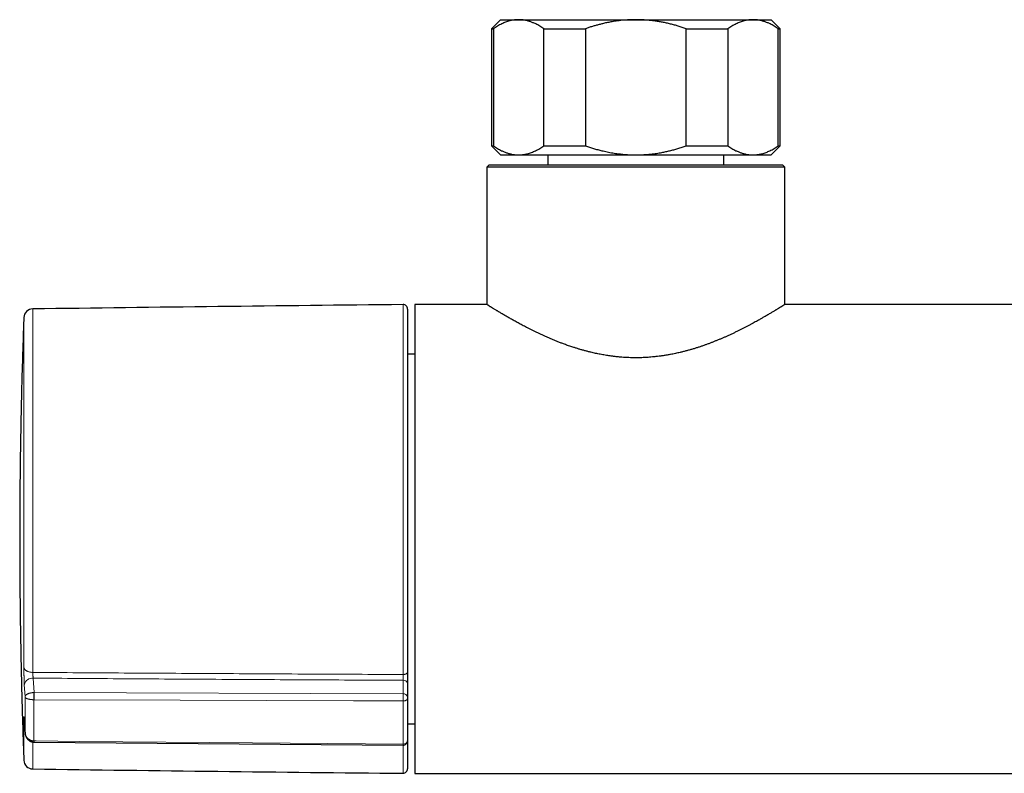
# Model space of a CAD drawing. Header units: millimetres. Extents: x 8 to 835, y 12 to 422.
# Tile 1 of 25: x 281 to 390, y 107 to 190. Entities that reach past the tile are written whole.
import ezdxf

# ---------------------------------------------------------------- set-up
doc = ezdxf.new("R2010")
doc.units = ezdxf.units.MM

msp = doc.modelspace()

# ---------------------------------------------------------------- linework, layer by layer
at = {"color": 7, "linetype": 'Continuous', "lineweight": 30}
for p, q in [((334.4, 190.46), (333.4, 189.46)), ((334.4, 190.46), (336.41, 190.46)), ((336.41, 190.46), (349.4, 190.46)), ((349.4, 190.46), (362.39, 190.46)), ((362.39, 190.46), (364.4, 190.46)), ((365.4, 189.46), (364.4, 190.46)), ((333.4, 189.46), (333.4, 176.46)), ((333.4, 189.46), (333.63, 189.46)), ((333.63, 189.46), (333.63, 176.46)), ((339.19, 189.46), (343.83, 189.46)), ((339.19, 176.46), (339.19, 189.46)), ((343.83, 189.46), (343.83, 176.46)), ((354.97, 189.46), (359.61, 189.46)), ((354.97, 176.46), (354.97, 189.46)), ((359.61, 189.46), (359.61, 176.46)), ((365.17, 176.46), (365.17, 189.46)), ((365.17, 189.46), (365.4, 189.46)), ((365.4, 176.46), (365.4, 189.46)), ((333.4, 176.46), (334.4, 175.46)), ((333.4, 176.46), (333.63, 176.46)), ((339.19, 176.46), (343.83, 176.46)), ((354.97, 176.46), (359.61, 176.46)), ((364.4, 175.46), (365.4, 176.46)), ((365.17, 176.46), (365.4, 176.46)), ((334.4, 175.46), (336.41, 175.46)), ((336.41, 175.46), (349.4, 175.46)), ((349.4, 175.46), (362.39, 175.46)), ((362.39, 175.46), (364.4, 175.46)), ((333.15, 174.36), (332.9, 174.11)), ((332.9, 174.11), (332.9, 158.86)), ((365.9, 174.11), (332.9, 174.11)), ((333.15, 174.36), (365.65, 174.36)), ((365.9, 174.11), (365.65, 174.36)), ((365.9, 158.86), (365.9, 174.11)), ((324.1, 158.36), (324.1, 118.11)), ((332.9, 158.86), (324.9, 158.86)), ((324.9, 158.86), (324.9, 106.86)), ((482.9, 158.86), (365.9, 158.86)), ((324.9, 153.36), (324.1, 153.36)), ((324.1, 116.84), (324.1, 115.33)), ((324.1, 115.2), (324.1, 110.51)), ((324.1, 112.36), (324.9, 112.36)), ((282.69, 110.32), (323.6, 109.98)), ((324.1, 110.51), (324.1, 110.51)), ((324.1, 110.48), (324.1, 107.37)), ((324.9, 106.86), (523.9, 106.86))]:
    msp.add_line(p, q, dxfattribs=at)
at = {"color": 252, "linetype": 'Continuous', "lineweight": 0}
for p, q in [((282.55, 158.38), (282.55, 118.06)), ((323.6, 117.82), (323.6, 158.86)), ((281.56, 118.62), (281.56, 157.41)), ((282.61, 117.42), (282.7, 115.82)), ((323.6, 115.67), (323.6, 117.19)), ((281.69, 115.36), (281.61, 116.7)), ((282.66, 115.82), (282.7, 115.82)), ((282.7, 115.82), (323.6, 115.67)), ((281.69, 111.43), (281.69, 115.36)), ((282.69, 115.03), (282.68, 115.03)), ((282.68, 115.03), (282.68, 110.45)), ((323.6, 110.11), (323.6, 114.89)), ((281.56, 108.31), (281.56, 112.87)), ((281.61, 112.73), (281.69, 111.43)), ((281.61, 112.7), (281.61, 112.73)), ((282.55, 110.33), (282.55, 107.35)), ((282.68, 110.45), (282.69, 110.45)), ((323.6, 106.87), (323.6, 109.98))]:
    msp.add_line(p, q, dxfattribs=at)
at = {"color": 252, "linetype": 'Continuous', "lineweight": 0, "flags": 128}
for points in [[(281.56, 118.62), (281.57, 118.58), (281.57, 118.55), (281.59, 118.52), (281.6, 118.48), (281.62, 118.45), (281.64, 118.42), (281.66, 118.39), (281.69, 118.36), (281.72, 118.33), (281.75, 118.3), (281.79, 118.27), (281.82, 118.25), (281.86, 118.22), (281.91, 118.2), (281.95, 118.18), (282, 118.16), (282.05, 118.14), (282.1, 118.12), (282.15, 118.11), (282.21, 118.1), (282.26, 118.09), (282.32, 118.08), (282.37, 118.07), (282.43, 118.06), (282.49, 118.06), (282.55, 118.06)], [(324.1, 118.11), (324.1, 118.09), (324.09, 118.06), (324.08, 118.04), (324.07, 118.02), (324.06, 118), (324.04, 117.97), (324.02, 117.95), (323.99, 117.93), (323.97, 117.92), (323.94, 117.9), (323.9, 117.88), (323.87, 117.87), (323.84, 117.86), (323.8, 117.85), (323.76, 117.84), (323.72, 117.83), (323.68, 117.83), (323.64, 117.82), (323.6, 117.82)], [(323.6, 114.89), (322.9, 114.89), (318.1, 114.91), (298.9, 114.97), (282.69, 115.03)], [(323.6, 114.89), (323.64, 114.89), (323.68, 114.89), (323.72, 114.9), (323.76, 114.9), (323.8, 114.91), (323.84, 114.92), (323.87, 114.94), (323.91, 114.95), (323.94, 114.97), (323.97, 114.99), (323.99, 115), (324.02, 115.03), (324.04, 115.05), (324.06, 115.07), (324.07, 115.09), (324.08, 115.12), (324.09, 115.14), (324.1, 115.17), (324.1, 115.2)], [(282.69, 110.45), (282.92, 110.45), (287.72, 110.41), (306.92, 110.25), (323.6, 110.11)]]:
    msp.add_lwpolyline(points, dxfattribs=at)
at = {"color": 7, "linetype": 'Continuous', "lineweight": 30}
for centre, radius, start, end in [((282.56, 157.38), 1, 90.7875, 177.8371), ((423.43, -10090.66), 10250, 90.558067, 90.787524), ((323.6, 158.36), 0.5, 0, 90.5581), ((323.6, 110.48), 0.5, 269.5236, 0.0007), ((282.56, 108.35), 1, 182.1629, 269.2125), ((423.43, 10356.38), 10250, 269.212476, 269.441933), ((323.6, 107.37), 0.5, 269.4419, 360)]:
    msp.add_arc(centre, radius, start, end, dxfattribs=at)
at = {"color": 252, "linetype": 'Continuous', "lineweight": 0}
for centre, radius, start, end in [((282.52, 116.5), 0.926, 84.3107, 167.368), ((323.66, 116.74), 0.45, 12.6596, 97.9554), ((298, 115.83), 15.34, 180.0204, 182.9698), ((344.13, 115.18), 61.44, 179.4037, 180.1408), ((323.66, 115.23), 0.45, 12.6596, 97.9554), ((282.25, 112.9), 0.683, 182.7759, 202.7765), ((282.09, 110.45), 0.585, 347.149, 0.0015), ((287.12, 110.4), 4.43, 179.2671, 180.9545), ((323.65, 110.56), 0.454, 263.1588, 352.5923)]:
    msp.add_arc(centre, radius, start, end, dxfattribs=at)
at = {"color": 7, "linetype": 'Continuous', "lineweight": 30}
for points, knots in [([(336.41, 190.46), (336.38, 190.46), (336.28, 190.46), (336.13, 190.45), (335.95, 190.43), (335.77, 190.41), (335.59, 190.37), (335.4, 190.33), (335.19, 190.27), (334.97, 190.19), (334.75, 190.1), (334.53, 190), (334.3, 189.88), (334.08, 189.75), (333.85, 189.61), (333.7, 189.51), (333.63, 189.46)], [0, 0, 0, 0, 0.0340832, 0.0973916, 0.1607262, 0.2240705, 0.2874069, 0.3507169, 0.4305484, 0.5103805, 0.5888093, 0.6672388, 0.7504141, 0.8336144, 0.916819, 1, 1, 1, 1]), ([(339.19, 189.46), (339.12, 189.51), (338.97, 189.61), (338.75, 189.75), (338.53, 189.88), (338.32, 189.98), (338.15, 190.06), (337.99, 190.13), (337.84, 190.19), (337.69, 190.24), (337.54, 190.29), (337.37, 190.34), (337.19, 190.38), (336.99, 190.42), (336.8, 190.44), (336.6, 190.46), (336.47, 190.46), (336.41, 190.46)], [0, 0, 0, 0, 0.082024, 0.16407, 0.246113, 0.328132, 0.383157, 0.438186, 0.49321, 0.547623, 0.602041, 0.656454, 0.725142, 0.793863, 0.862595, 0.931314, 1, 1, 1, 1]), ([(349.4, 190.46), (349.28, 190.46), (349.03, 190.46), (348.66, 190.44), (348.28, 190.42), (347.91, 190.39), (347.56, 190.35), (347.23, 190.31), (346.92, 190.26), (346.57, 190.2), (346.16, 190.12), (345.74, 190.02), (345.33, 189.92), (344.95, 189.82), (344.58, 189.71), (344.2, 189.59), (343.96, 189.5), (343.83, 189.46)], [0, 0, 0, 0, 0.065449, 0.130927, 0.196415, 0.261895, 0.327346, 0.382404, 0.437467, 0.492526, 0.57355, 0.654575, 0.723644, 0.792733, 0.861832, 0.930927, 1, 1, 1, 1]), ([(354.97, 189.46), (354.83, 189.51), (354.54, 189.61), (354.11, 189.74), (353.67, 189.87), (353.24, 189.98), (352.79, 190.08), (352.35, 190.18), (351.9, 190.25), (351.48, 190.32), (351.09, 190.37), (350.71, 190.4), (350.33, 190.43), (349.96, 190.45), (349.64, 190.46), (349.46, 190.46), (349.4, 190.46)], [0, 0, 0, 0, 0.079536, 0.159092, 0.238645, 0.318177, 0.398178, 0.478178, 0.557348, 0.636517, 0.702909, 0.769332, 0.835764, 0.902185, 0.968576, 1, 1, 1, 1]), ([(362.39, 190.46), (362.36, 190.46), (362.27, 190.46), (362.11, 190.45), (361.93, 190.43), (361.75, 190.41), (361.58, 190.37), (361.38, 190.33), (361.17, 190.27), (360.95, 190.19), (360.73, 190.1), (360.51, 190), (360.28, 189.88), (360.06, 189.75), (359.83, 189.61), (359.68, 189.51), (359.61, 189.46)], [0, 0, 0, 0, 0.034083, 0.097392, 0.160726, 0.22407, 0.287407, 0.350717, 0.430548, 0.51038, 0.588809, 0.667239, 0.750414, 0.833614, 0.916819, 1, 1, 1, 1]), ([(365.17, 189.46), (365.1, 189.51), (364.95, 189.61), (364.73, 189.75), (364.51, 189.88), (364.31, 189.98), (364.13, 190.06), (363.98, 190.13), (363.82, 190.19), (363.67, 190.24), (363.52, 190.29), (363.35, 190.34), (363.17, 190.38), (362.98, 190.42), (362.78, 190.44), (362.59, 190.46), (362.46, 190.46), (362.39, 190.46)], [0, 0, 0, 0, 0.082024, 0.16407, 0.246113, 0.328132, 0.383157, 0.438186, 0.49321, 0.547623, 0.602041, 0.656454, 0.725142, 0.793863, 0.862595, 0.931314, 1, 1, 1, 1]), ([(333.63, 176.46), (333.7, 176.41), (333.85, 176.31), (334.07, 176.17), (334.29, 176.04), (334.49, 175.94), (334.67, 175.86), (334.82, 175.79), (334.98, 175.73), (335.13, 175.68), (335.28, 175.63), (335.45, 175.58), (335.63, 175.54), (335.82, 175.5), (336.02, 175.48), (336.21, 175.46), (336.34, 175.46), (336.41, 175.46)], [0, 0, 0, 0, 0.082024, 0.16407, 0.246113, 0.328132, 0.383157, 0.438186, 0.49321, 0.547623, 0.602041, 0.656454, 0.725142, 0.793863, 0.862595, 0.931314, 1, 1, 1, 1]), ([(336.41, 175.46), (336.44, 175.46), (336.53, 175.46), (336.69, 175.47), (336.87, 175.49), (337.05, 175.51), (337.22, 175.55), (337.42, 175.59), (337.63, 175.65), (337.85, 175.73), (338.07, 175.82), (338.29, 175.92), (338.52, 176.04), (338.74, 176.17), (338.97, 176.31), (339.12, 176.41), (339.19, 176.46)], [0, 0, 0, 0, 0.0340832, 0.0973916, 0.1607262, 0.2240705, 0.2874069, 0.3507169, 0.4305484, 0.5103805, 0.5888093, 0.6672388, 0.7504141, 0.8336144, 0.916819, 1, 1, 1, 1]), ([(343.83, 176.46), (343.98, 176.41), (344.27, 176.31), (344.72, 176.17), (345.17, 176.04), (345.57, 175.94), (345.92, 175.86), (346.23, 175.79), (346.53, 175.73), (346.84, 175.68), (347.15, 175.63), (347.48, 175.58), (347.84, 175.54), (348.23, 175.5), (348.62, 175.48), (349.01, 175.46), (349.27, 175.46), (349.4, 175.46)], [0, 0, 0, 0, 0.082024, 0.16407, 0.246113, 0.328132, 0.383157, 0.438186, 0.49321, 0.547623, 0.602041, 0.656454, 0.725142, 0.793863, 0.862595, 0.931314, 1, 1, 1, 1]), ([(349.4, 175.46), (349.46, 175.46), (349.64, 175.46), (349.94, 175.47), (350.3, 175.49), (350.66, 175.51), (351.02, 175.55), (351.36, 175.59), (351.68, 175.63), (351.98, 175.68), (352.32, 175.74), (352.71, 175.82), (353.16, 175.92), (353.61, 176.04), (354.07, 176.17), (354.52, 176.31), (354.82, 176.41), (354.97, 176.46)], [0, 0, 0, 0, 0.031424, 0.0949, 0.158402, 0.221914, 0.285418, 0.348895, 0.402258, 0.455627, 0.508991, 0.587623, 0.666255, 0.749676, 0.833123, 0.916573, 1, 1, 1, 1]), ([(359.61, 176.46), (359.68, 176.41), (359.83, 176.31), (360.05, 176.17), (360.27, 176.04), (360.48, 175.94), (360.65, 175.86), (360.8, 175.79), (360.96, 175.73), (361.11, 175.68), (361.26, 175.63), (361.43, 175.58), (361.61, 175.54), (361.81, 175.5), (362, 175.48), (362.2, 175.46), (362.33, 175.46), (362.39, 175.46)], [0, 0, 0, 0, 0.082024, 0.16407, 0.246113, 0.328132, 0.383157, 0.438186, 0.49321, 0.547623, 0.602041, 0.656454, 0.725142, 0.793863, 0.862595, 0.931314, 1, 1, 1, 1]), ([(362.39, 175.46), (362.42, 175.46), (362.51, 175.46), (362.67, 175.47), (362.85, 175.49), (363.03, 175.51), (363.21, 175.55), (363.4, 175.59), (363.61, 175.65), (363.83, 175.73), (364.05, 175.82), (364.27, 175.92), (364.5, 176.04), (364.72, 176.17), (364.95, 176.31), (365.1, 176.41), (365.17, 176.46)], [0, 0, 0, 0, 0.034083, 0.097392, 0.160726, 0.22407, 0.287407, 0.350717, 0.430548, 0.51038, 0.588809, 0.667239, 0.750414, 0.833614, 0.916819, 1, 1, 1, 1]), ([(339.65, 175.46), (339.65, 175.14), (339.65, 174.78), (339.65, 174.41), (339.65, 174.36)], [0, 0, 0, 0, 0.872188, 1, 1, 1, 1]), ([(359.15, 174.36), (359.15, 174.41), (359.15, 174.78), (359.15, 175.14), (359.15, 175.46)], [0, 0, 0, 0, 0.127812, 1, 1, 1, 1]), ([(365.9, 158.86), (365.9, 158.86), (365.9, 158.86), (365.89, 158.86), (365.88, 158.85), (365.87, 158.84), (365.85, 158.83), (365.82, 158.81), (365.78, 158.78), (365.72, 158.75), (365.66, 158.71), (365.59, 158.66), (365.5, 158.61), (365.42, 158.56), (365.34, 158.51), (365.25, 158.46), (365.17, 158.41), (365.08, 158.35), (364.98, 158.29), (364.89, 158.23), (364.78, 158.17), (364.66, 158.1), (364.52, 158.01), (364.36, 157.92), (364.19, 157.82), (364.02, 157.71), (363.83, 157.6), (363.66, 157.5), (363.49, 157.41), (363.34, 157.32), (363.18, 157.23), (362.99, 157.12), (362.77, 157), (362.52, 156.86), (362.26, 156.72), (361.99, 156.57), (361.71, 156.43), (361.42, 156.28), (361.12, 156.12), (360.82, 155.97), (360.5, 155.82), (360.18, 155.66), (359.85, 155.51), (359.53, 155.36), (359.22, 155.23), (358.92, 155.1), (358.62, 154.97), (358.32, 154.85), (358.02, 154.73), (357.71, 154.61), (357.4, 154.49), (357.09, 154.38), (356.76, 154.26), (356.44, 154.15), (356.1, 154.04), (355.76, 153.94), (355.41, 153.84), (355.05, 153.73), (354.68, 153.64), (354.34, 153.55), (354.04, 153.49), (353.78, 153.43), (353.52, 153.37), (353.22, 153.32), (352.89, 153.26), (352.53, 153.2), (352.16, 153.14), (351.8, 153.1), (351.42, 153.06), (351.08, 153.03), (350.77, 153), (350.48, 152.99), (350.2, 152.97), (349.92, 152.96), (349.63, 152.96), (349.36, 152.96), (349.08, 152.96), (348.77, 152.97), (348.42, 152.98), (348.05, 153), (347.68, 153.03), (347.3, 153.06), (346.93, 153.11), (346.59, 153.15), (346.28, 153.2), (346, 153.24), (345.73, 153.29), (345.46, 153.34), (345.19, 153.39), (344.93, 153.45), (344.68, 153.5), (344.39, 153.57), (344.08, 153.65), (343.75, 153.74), (343.41, 153.83), (343.08, 153.93), (342.76, 154.03), (342.46, 154.12), (342.19, 154.21), (341.95, 154.29), (341.72, 154.37), (341.44, 154.48), (341.12, 154.59), (340.77, 154.73), (340.42, 154.87), (340.08, 155.01), (339.74, 155.16), (339.4, 155.31), (339.08, 155.45), (338.76, 155.6), (338.44, 155.75), (338.13, 155.9), (337.83, 156.05), (337.55, 156.19), (337.28, 156.33), (337.04, 156.45), (336.8, 156.58), (336.57, 156.7), (336.34, 156.83), (336.13, 156.94), (335.92, 157.06), (335.71, 157.17), (335.51, 157.29), (335.32, 157.4), (335.13, 157.51), (334.95, 157.61), (334.77, 157.72), (334.59, 157.82), (334.43, 157.92), (334.29, 158.01), (334.18, 158.07), (334.09, 158.12), (334.01, 158.18), (333.9, 158.24), (333.78, 158.31), (333.66, 158.39), (333.56, 158.45), (333.48, 158.5), (333.4, 158.55), (333.31, 158.6), (333.23, 158.65), (333.16, 158.7), (333.09, 158.74), (333.04, 158.78), (332.99, 158.81), (332.95, 158.83), (332.93, 158.84), (332.91, 158.85), (332.91, 158.86), (332.9, 158.86), (332.9, 158.86), (332.9, 158.86)], [0, 0, 0, 0, 0.002475, 0.0084, 0.01396, 0.01952, 0.025089, 0.030659, 0.038142, 0.045626, 0.053109, 0.060645, 0.068183, 0.07572, 0.081415, 0.087109, 0.092814, 0.098518, 0.104098, 0.109678, 0.115267, 0.120856, 0.128353, 0.135852, 0.14335, 0.150889, 0.15843, 0.16597, 0.171658, 0.177345, 0.18304, 0.188734, 0.197116, 0.205498, 0.213901, 0.222304, 0.230768, 0.239231, 0.247716, 0.2562, 0.264745, 0.273291, 0.281857, 0.290423, 0.297664, 0.304906, 0.31216, 0.319414, 0.326423, 0.333431, 0.340453, 0.347474, 0.354583, 0.361692, 0.368815, 0.375939, 0.383446, 0.390953, 0.39848, 0.406007, 0.411218, 0.416429, 0.421648, 0.426867, 0.433871, 0.440877, 0.447882, 0.454935, 0.46199, 0.469043, 0.474375, 0.479706, 0.485048, 0.49039, 0.495605, 0.50082, 0.506045, 0.51127, 0.518293, 0.525317, 0.53234, 0.539416, 0.546493, 0.553569, 0.558917, 0.564266, 0.569624, 0.574981, 0.580098, 0.585215, 0.59034, 0.595464, 0.602335, 0.609207, 0.616078, 0.622984, 0.62989, 0.636796, 0.642001, 0.647206, 0.652417, 0.657628, 0.66577, 0.673913, 0.682075, 0.690236, 0.698453, 0.70667, 0.714905, 0.72314, 0.731431, 0.739722, 0.748032, 0.756342, 0.763602, 0.770863, 0.778136, 0.78541, 0.792437, 0.799464, 0.806504, 0.813544, 0.820671, 0.827798, 0.834939, 0.84208, 0.849604, 0.857129, 0.864672, 0.872215, 0.87661, 0.881005, 0.885404, 0.889803, 0.89805, 0.906297, 0.911814, 0.917332, 0.922849, 0.930302, 0.937756, 0.945232, 0.952708, 0.959983, 0.967258, 0.974555, 0.981853, 0.986701, 0.991549, 0.996404, 1, 1, 1, 1]), ([(281.56, 157.41), (281.56, 157.32), (281.52, 156.34), (281.46, 154.47), (281.37, 151.8), (281.3, 149.11), (281.24, 146.4), (281.19, 143.7), (281.15, 140.99), (281.12, 138.28), (281.1, 135.57), (281.1, 133.77), (281.1, 132.86)], [0, 0, 0, 0, 0.011804, 0.119885, 0.227968, 0.338259, 0.448552, 0.558845, 0.669137, 0.779428, 0.889716, 1, 1, 1, 1]), ([(281.1, 132.86), (281.1, 131.96), (281.1, 130.16), (281.12, 127.46), (281.15, 124.76), (281.19, 122.05), (281.24, 119.37), (281.3, 116.7), (281.37, 114.05), (281.45, 111.39), (281.52, 109.48), (281.56, 108.46), (281.56, 108.31)], [0, 0, 0, 0, 0.110043, 0.22009, 0.33014, 0.440191, 0.550243, 0.658329, 0.766414, 0.874498, 0.982578, 1, 1, 1, 1]), ([(324.1, 118.11), (324.1, 118.08), (324.1, 118.02), (324.1, 117.92), (324.1, 117.81), (324.1, 117.7), (324.1, 117.59), (324.1, 117.48), (324.1, 117.36), (324.1, 117.25), (324.1, 117.15), (324.1, 117.06), (324.1, 116.98), (324.1, 116.91), (324.1, 116.86), (324.1, 116.84)], [0, 0, 0, 0, 0.081109, 0.162477, 0.243586, 0.324696, 0.406063, 0.487173, 0.568283, 0.649651, 0.730762, 0.797925, 0.865381, 0.932837, 1, 1, 1, 1]), ([(324.1, 115.33), (324.1, 115.33), (324.1, 115.32), (324.1, 115.29), (324.1, 115.26), (324.1, 115.22), (324.1, 115.21), (324.1, 115.2)], [0, 0, 0, 0, 0.060968, 0.295732, 0.530489, 0.765244, 1, 1, 1, 1]), ([(281.59, 113.01), (281.59, 113.01), (281.59, 113.01), (281.59, 113), (281.59, 113), (281.59, 112.99), (281.59, 112.98), (281.6, 112.96), (281.6, 112.94), (281.6, 112.92), (281.6, 112.9), (281.6, 112.87), (281.61, 112.84), (281.61, 112.8), (281.61, 112.76), (281.61, 112.73), (281.61, 112.71), (281.61, 112.7)], [0, 0, 0, 0, 0.033982, 0.08425, 0.139028, 0.198305, 0.261876, 0.32937, 0.400298, 0.474113, 0.550268, 0.628248, 0.707635, 0.788842, 0.870194, 0.953068, 1, 1, 1, 1]), ([(281.61, 112.7), (281.63, 112.46), (281.65, 112.03), (281.68, 111.59), (281.69, 111.39)], [0, 0, 0, 0, 0.542176, 1, 1, 1, 1]), ([(281.69, 111.39), (281.69, 111.39), (281.69, 111.36), (281.69, 111.32), (281.7, 111.26), (281.71, 111.19), (281.73, 111.13), (281.74, 111.07), (281.76, 111.02), (281.79, 110.96), (281.81, 110.9), (281.84, 110.85), (281.87, 110.8), (281.9, 110.75), (281.94, 110.7), (281.98, 110.66), (282.01, 110.62), (282.05, 110.58), (282.1, 110.54), (282.14, 110.51), (282.19, 110.47), (282.23, 110.45), (282.28, 110.42), (282.33, 110.4), (282.38, 110.38), (282.43, 110.36), (282.48, 110.35), (282.53, 110.34), (282.58, 110.33), (282.62, 110.33), (282.65, 110.32), (282.66, 110.32)], [0, 0, 0, 0, 0.006126, 0.045933, 0.085723, 0.125364, 0.164793, 0.203961, 0.242832, 0.281385, 0.319609, 0.357504, 0.395081, 0.432354, 0.469346, 0.506735, 0.539993, 0.575899, 0.611602, 0.647029, 0.68216, 0.716988, 0.751515, 0.785755, 0.819786, 0.850689, 0.883107, 0.915624, 0.94824, 0.980942, 1, 1, 1, 1]), ([(282.66, 110.32), (282.67, 110.32), (282.68, 110.32), (282.69, 110.32), (282.69, 110.32)], [0, 0, 0, 0, 0.804826, 1, 1, 1, 1]), ([(324.1, 110.51), (324.1, 110.5), (324.1, 110.5), (324.1, 110.49), (324.1, 110.48), (324.1, 110.48)], [0, 0, 0, 0, 0.130637, 0.633984, 1, 1, 1, 1])]:
    msp.add_open_spline(points, degree=3, knots=knots, dxfattribs=at)
at = {"color": 252, "linetype": 'Continuous', "lineweight": 0}
for points, knots in [([(281.61, 116.7), (281.61, 116.74), (281.61, 116.8), (281.6, 116.89), (281.6, 116.97), (281.6, 117.04), (281.59, 117.1), (281.59, 117.19), (281.59, 117.29), (281.58, 117.41), (281.58, 117.53), (281.58, 117.66), (281.57, 117.79), (281.57, 117.91), (281.57, 118.04), (281.57, 118.16), (281.57, 118.28), (281.56, 118.4), (281.56, 118.51), (281.56, 118.58), (281.56, 118.62)], [0, 0, 0, 0, 0.066312, 0.116915, 0.167519, 0.202031, 0.236544, 0.271255, 0.330934, 0.391027, 0.452422, 0.514268, 0.574333, 0.634399, 0.695321, 0.75713, 0.817196, 0.877263, 0.938187, 1, 1, 1, 1]), ([(282.55, 118.06), (285.93, 118.03), (292.7, 117.99), (302.92, 117.93), (313.22, 117.87), (320.14, 117.84), (323.6, 117.82)], [0, 0, 0, 0, 0.247287, 0.494575, 0.747287, 1, 1, 1, 1]), ([(282.55, 118.06), (282.55, 118.05), (282.55, 118.02), (282.55, 117.99), (282.55, 117.95), (282.55, 117.91), (282.56, 117.87), (282.56, 117.83), (282.56, 117.78), (282.56, 117.74), (282.57, 117.7), (282.57, 117.66), (282.58, 117.62), (282.58, 117.58), (282.59, 117.53), (282.6, 117.49), (282.6, 117.46), (282.61, 117.43), (282.61, 117.42)], [0, 0, 0, 0, 0.059338, 0.119098, 0.180188, 0.241737, 0.301647, 0.361557, 0.422335, 0.484007, 0.544181, 0.604354, 0.665386, 0.727302, 0.793998, 0.861261, 0.930319, 1, 1, 1, 1]), ([(323.6, 117.19), (320.14, 117.2), (313.22, 117.23), (302.93, 117.29), (292.73, 117.35), (285.98, 117.4), (282.61, 117.42)], [0, 0, 0, 0, 0.253148, 0.506296, 0.753148, 1, 1, 1, 1]), ([(323.6, 117.19), (323.6, 117.2), (323.6, 117.22), (323.6, 117.26), (323.6, 117.3), (323.6, 117.35), (323.6, 117.4), (323.6, 117.46), (323.6, 117.51), (323.6, 117.55), (323.6, 117.59), (323.6, 117.63), (323.6, 117.67), (323.6, 117.71), (323.6, 117.75), (323.6, 117.79), (323.6, 117.81), (323.6, 117.82)], [0, 0, 0, 0, 0.065852, 0.13226, 0.200437, 0.269232, 0.359288, 0.450783, 0.512787, 0.573036, 0.633285, 0.694394, 0.756395, 0.816433, 0.876891, 0.938, 1, 1, 1, 1]), ([(281.69, 115.36), (281.69, 115.36), (281.69, 115.37), (281.69, 115.4), (281.71, 115.44), (281.73, 115.48), (281.77, 115.52), (281.81, 115.56), (281.85, 115.6), (281.91, 115.63), (281.97, 115.67), (282.03, 115.69), (282.09, 115.72), (282.16, 115.74), (282.22, 115.76), (282.28, 115.77), (282.35, 115.78), (282.41, 115.8), (282.49, 115.81), (282.57, 115.81), (282.63, 115.82), (282.66, 115.82)], [0, 0, 0, 0, 0.004105, 0.067621, 0.131644, 0.197294, 0.26352, 0.324111, 0.385173, 0.447769, 0.510917, 0.560536, 0.610444, 0.661282, 0.712449, 0.755891, 0.799333, 0.843129, 0.887434, 0.943472, 1, 1, 1, 1]), ([(282.68, 115.03), (282.65, 115.03), (282.59, 115.03), (282.51, 115.03), (282.43, 115.04), (282.37, 115.04), (282.3, 115.05), (282.24, 115.06), (282.17, 115.07), (282.11, 115.09), (282.05, 115.1), (281.99, 115.12), (281.93, 115.14), (281.87, 115.17), (281.82, 115.19), (281.77, 115.22), (281.74, 115.25), (281.71, 115.29), (281.69, 115.32), (281.69, 115.34), (281.69, 115.36), (281.69, 115.36)], [0, 0, 0, 0, 0.056011, 0.112515, 0.155944, 0.199373, 0.243162, 0.28746, 0.337068, 0.386986, 0.437849, 0.489027, 0.549609, 0.610694, 0.673341, 0.736512, 0.800007, 0.864024, 0.92968, 0.995897, 1, 1, 1, 1]), ([(323.6, 114.89), (323.6, 114.9), (323.6, 114.93), (323.6, 114.97), (323.6, 115.01), (323.6, 115.06), (323.6, 115.11), (323.6, 115.16), (323.6, 115.21), (323.6, 115.26), (323.6, 115.31), (323.6, 115.36), (323.6, 115.41), (323.6, 115.46), (323.6, 115.51), (323.6, 115.55), (323.6, 115.59), (323.6, 115.64), (323.6, 115.66), (323.6, 115.67)], [0, 0, 0, 0, 0.0576648, 0.1157299, 0.1750577, 0.2348218, 0.2924865, 0.3505515, 0.4098792, 0.4696431, 0.5273075, 0.5853722, 0.6446996, 0.7044633, 0.7621286, 0.8201942, 0.8795225, 0.9392872, 1, 1, 1, 1]), ([(281.56, 112.87), (281.56, 112.89), (281.56, 112.95), (281.56, 113), (281.57, 113.04), (281.57, 113.06), (281.57, 113.08), (281.57, 113.11), (281.57, 113.13), (281.57, 113.14), (281.57, 113.15), (281.58, 113.14), (281.58, 113.13), (281.59, 113.1), (281.59, 113.06), (281.59, 113.01), (281.6, 112.95), (281.6, 112.89), (281.61, 112.81), (281.61, 112.75), (281.61, 112.73)], [0, 0, 0, 0, 0.06591, 0.13238, 0.166481, 0.200659, 0.235071, 0.269561, 0.329332, 0.389958, 0.451019, 0.512972, 0.572799, 0.633042, 0.694598, 0.756607, 0.81638, 0.877003, 0.938056, 1, 1, 1, 1]), ([(282.68, 110.45), (282.65, 110.46), (282.59, 110.46), (282.51, 110.47), (282.43, 110.49), (282.37, 110.51), (282.3, 110.53), (282.24, 110.56), (282.17, 110.6), (282.11, 110.64), (282.05, 110.69), (281.99, 110.74), (281.93, 110.81), (281.87, 110.88), (281.82, 110.96), (281.77, 111.05), (281.74, 111.13), (281.71, 111.23), (281.69, 111.32), (281.69, 111.39), (281.69, 111.42), (281.69, 111.43)], [0, 0, 0, 0, 0.056011, 0.112515, 0.155805, 0.199373, 0.243163, 0.28746, 0.337068, 0.386986, 0.437849, 0.489027, 0.549609, 0.610695, 0.673341, 0.736512, 0.800007, 0.864024, 0.92968, 0.995897, 1, 1, 1, 1]), ([(281.69, 111.39), (281.69, 111.4), (281.69, 111.41), (281.69, 111.42), (281.69, 111.43)], [0, 0, 0, 0, 0.828915, 1, 1, 1, 1]), ([(323.6, 109.98), (323.6, 109.98), (323.6, 109.98), (323.6, 109.99), (323.6, 110), (323.6, 110.01), (323.6, 110.03), (323.6, 110.06), (323.6, 110.08), (323.6, 110.1), (323.6, 110.11)], [0, 0, 0, 0, 0.109451, 0.236892, 0.36527, 0.489135, 0.613859, 0.741296, 0.869671, 1, 1, 1, 1])]:
    msp.add_open_spline(points, degree=3, knots=knots, dxfattribs=at)

doc.saveas('drawing.dxf')
